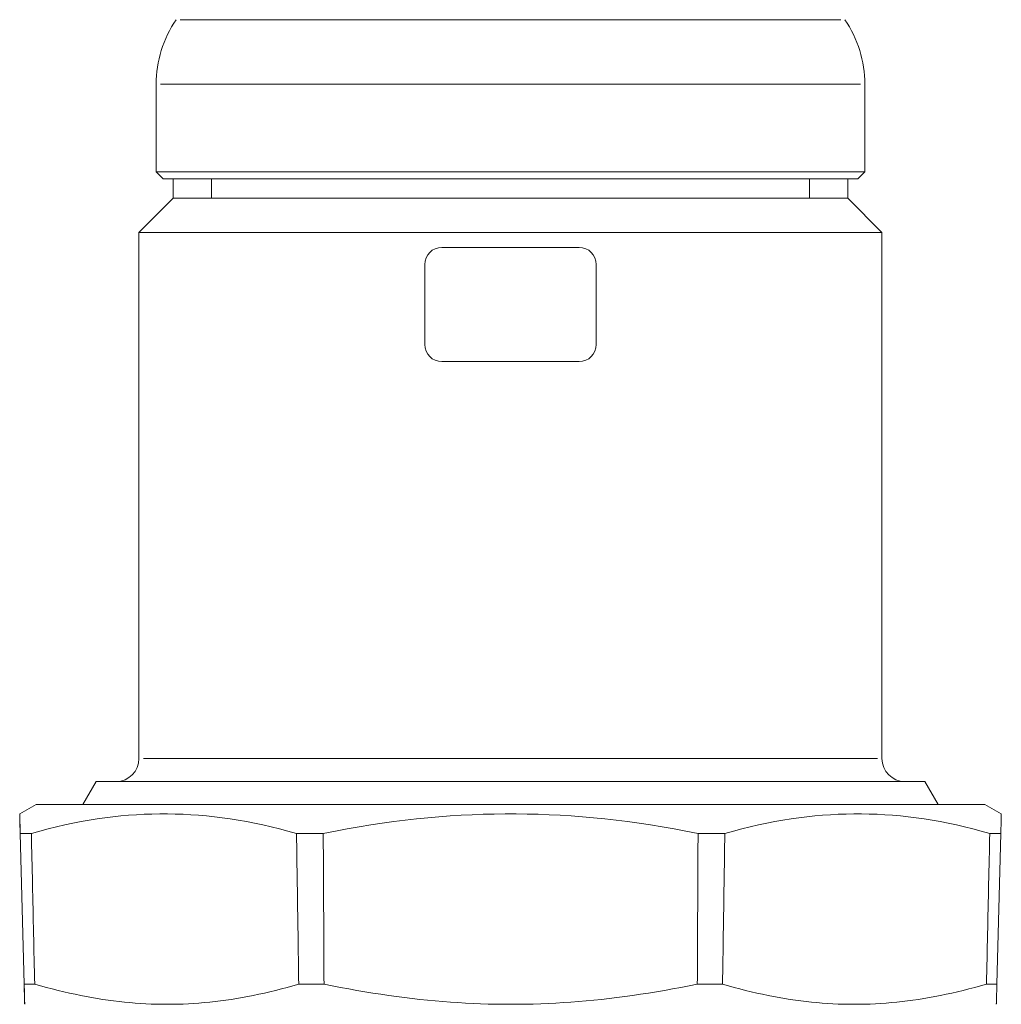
# Model space of a CAD drawing. Header units: millimetres. Extents: x -727 to 69715, y -15705 to 98123.
# Tile 155 of 256: x 38458 to 38544, y -9563 to -9477. Entities that reach past the tile are written whole.
import ezdxf

# ---------------------------------------------------------------- set-up
doc = ezdxf.new("R2010")
doc.units = ezdxf.units.MM
doc.layers.add('UT_ZARIZENI - ARMATURY', color=6, linetype='Continuous', lineweight=5)

msp = doc.modelspace()

# ---------------------------------------------------------------- linework, layer by layer
at = {"layer": 'UT_ZARIZENI - ARMATURY'}
for p, q in [((38529.798, -9476.764), (38472.018, -9476.764)), ((38469.908, -9482.415), (38469.908, -9490.091)), ((38470.29, -9482.415), (38531.526, -9482.415)), ((38531.908, -9482.415), (38531.908, -9490.091)), ((38469.908, -9490.091), (38531.908, -9490.091)), ((38470.508, -9490.691), (38469.908, -9490.091)), ((38470.508, -9490.691), (38531.308, -9490.691)), ((38471.408, -9490.691), (38471.408, -9492.391)), ((38474.741, -9490.691), (38474.741, -9492.391)), ((38527.075, -9492.391), (38527.075, -9490.691)), ((38530.408, -9490.691), (38530.408, -9492.391)), ((38531.308, -9490.691), (38531.908, -9490.091)), ((38471.408, -9492.391), (38468.408, -9495.391)), ((38471.408, -9492.391), (38530.408, -9492.391)), ((38471.408, -9492.391), (38530.408, -9492.391)), ((38530.408, -9492.391), (38533.408, -9495.391)), ((38468.408, -9495.391), (38533.408, -9495.391)), ((38468.408, -9495.391), (38468.408, -9541.441)), ((38533.408, -9495.391), (38533.408, -9541.441)), ((38494.908, -9496.691), (38500.908, -9496.691)), ((38500.908, -9496.691), (38506.908, -9496.691)), ((38493.408, -9505.191), (38493.408, -9498.191)), ((38508.408, -9505.191), (38508.408, -9498.191)), ((38494.908, -9506.691), (38500.908, -9506.691)), ((38500.908, -9506.691), (38506.908, -9506.691)), ((38468.808, -9541.441), (38533.008, -9541.441)), ((38464.658, -9543.441), (38463.503, -9545.441)), ((38464.658, -9543.441), (38537.158, -9543.441)), ((38537.158, -9543.441), (38538.313, -9545.441)), ((38459.408, -9545.441), (38457.972, -9546.271)), ((38459.408, -9545.441), (38542.408, -9545.441)), ((38542.408, -9545.441), (38543.845, -9546.271)), ((38457.972, -9546.272), (38457.971, -9546.272)), ((38457.971, -9546.272), (38457.971, -9546.285)), ((38457.971, -9546.285), (38457.972, -9546.309)), ((38457.972, -9546.285), (38457.972, -9546.272)), ((38457.973, -9546.309), (38457.972, -9546.285)), ((38457.972, -9546.309), (38457.972, -9546.346)), ((38457.972, -9546.346), (38457.973, -9546.395)), ((38457.975, -9546.346), (38457.973, -9546.309)), ((38457.973, -9546.395), (38457.975, -9546.456)), ((38457.976, -9546.395), (38457.975, -9546.346)), ((38457.975, -9546.456), (38457.976, -9546.53)), ((38457.978, -9546.456), (38457.976, -9546.395)), ((38457.976, -9546.53), (38457.978, -9546.617)), ((38457.98, -9546.53), (38457.978, -9546.456)), ((38457.978, -9546.617), (38457.98, -9546.716)), ((38457.983, -9546.617), (38457.98, -9546.53)), ((38457.98, -9546.716), (38457.983, -9546.829)), ((38457.986, -9546.716), (38457.983, -9546.617)), ((38457.989, -9546.829), (38457.986, -9546.716)), ((38464.739, -9546.716), (38464.041, -9546.829)), ((38465.432, -9546.617), (38464.739, -9546.716)), ((38466.123, -9546.53), (38465.432, -9546.617)), ((38466.81, -9546.456), (38466.123, -9546.53)), ((38467.494, -9546.395), (38466.81, -9546.456)), ((38468.177, -9546.346), (38467.494, -9546.395)), ((38468.858, -9546.309), (38468.177, -9546.346)), ((38469.538, -9546.285), (38468.858, -9546.309)), ((38470.218, -9546.272), (38469.538, -9546.285)), ((38470.898, -9546.272), (38470.218, -9546.272)), ((38471.578, -9546.285), (38470.898, -9546.272)), ((38472.259, -9546.309), (38471.578, -9546.285)), ((38472.941, -9546.346), (38472.259, -9546.309)), ((38473.626, -9546.395), (38472.941, -9546.346)), ((38474.313, -9546.456), (38473.626, -9546.395)), ((38475.002, -9546.53), (38474.313, -9546.456)), ((38475.696, -9546.617), (38475.002, -9546.53)), ((38476.393, -9546.716), (38475.696, -9546.617)), ((38477.095, -9546.829), (38476.393, -9546.716)), ((38492.684, -9546.716), (38491.695, -9546.829)), ((38493.668, -9546.617), (38492.684, -9546.716)), ((38494.646, -9546.53), (38493.668, -9546.617)), ((38495.619, -9546.456), (38494.646, -9546.53)), ((38496.589, -9546.395), (38495.619, -9546.456)), ((38497.555, -9546.346), (38496.589, -9546.395)), ((38498.519, -9546.309), (38497.555, -9546.346)), ((38499.481, -9546.285), (38498.519, -9546.309)), ((38500.442, -9546.272), (38499.481, -9546.285)), ((38501.403, -9546.272), (38500.442, -9546.272)), ((38502.364, -9546.285), (38501.403, -9546.272)), ((38503.326, -9546.309), (38502.364, -9546.285)), ((38504.29, -9546.346), (38503.326, -9546.309)), ((38505.257, -9546.395), (38504.29, -9546.346)), ((38506.226, -9546.456), (38505.257, -9546.395)), ((38507.2, -9546.53), (38506.226, -9546.456)), ((38508.178, -9546.617), (38507.2, -9546.53)), ((38509.161, -9546.716), (38508.178, -9546.617)), ((38510.151, -9546.829), (38509.161, -9546.716)), ((38525.448, -9546.716), (38524.746, -9546.829)), ((38526.145, -9546.617), (38525.448, -9546.716)), ((38526.837, -9546.53), (38526.145, -9546.617)), ((38527.527, -9546.456), (38526.837, -9546.53)), ((38528.213, -9546.395), (38527.527, -9546.456)), ((38528.897, -9546.346), (38528.213, -9546.395)), ((38529.579, -9546.309), (38528.897, -9546.346)), ((38530.26, -9546.285), (38529.579, -9546.309)), ((38530.94, -9546.272), (38530.26, -9546.285)), ((38531.619, -9546.272), (38530.94, -9546.272)), ((38532.298, -9546.285), (38531.619, -9546.272)), ((38532.977, -9546.309), (38532.298, -9546.285)), ((38533.658, -9546.346), (38532.977, -9546.309)), ((38534.34, -9546.395), (38533.658, -9546.346)), ((38535.024, -9546.456), (38534.34, -9546.395)), ((38535.711, -9546.53), (38535.024, -9546.456)), ((38536.401, -9546.617), (38535.711, -9546.53)), ((38537.094, -9546.716), (38536.401, -9546.617)), ((38537.792, -9546.829), (38537.094, -9546.716)), ((38543.836, -9546.691), (38543.835, -9546.765)), ((38543.838, -9546.624), (38543.836, -9546.691)), ((38543.839, -9546.562), (38543.838, -9546.624)), ((38543.84, -9546.507), (38543.839, -9546.562)), ((38543.842, -9546.457), (38543.84, -9546.507)), ((38543.843, -9546.376), (38543.842, -9546.413)), ((38543.842, -9546.413), (38543.842, -9546.457)), ((38543.844, -9546.344), (38543.843, -9546.376)), ((38543.845, -9546.297), (38543.844, -9546.317)), ((38543.844, -9546.317), (38543.844, -9546.344)), ((38543.845, -9546.271), (38543.845, -9546.274)), ((38543.845, -9546.274), (38543.845, -9546.283)), ((38543.845, -9546.283), (38543.845, -9546.297)), ((38457.983, -9546.829), (38457.986, -9546.954)), ((38457.986, -9546.954), (38457.989, -9547.092)), ((38457.993, -9546.954), (38457.989, -9546.829)), ((38457.989, -9547.092), (38457.993, -9547.244)), ((38457.997, -9547.092), (38457.993, -9546.954)), ((38457.993, -9547.244), (38457.997, -9547.41)), ((38458.001, -9547.244), (38457.997, -9547.092)), ((38457.997, -9547.41), (38458.001, -9547.59)), ((38458.006, -9547.41), (38458.001, -9547.244)), ((38458.011, -9547.59), (38458.006, -9547.41)), ((38461.197, -9547.41), (38460.47, -9547.59)), ((38461.917, -9547.244), (38461.197, -9547.41)), ((38462.63, -9547.092), (38461.917, -9547.244)), ((38463.338, -9546.954), (38462.63, -9547.092)), ((38464.041, -9546.829), (38463.338, -9546.954)), ((38477.803, -9546.954), (38477.095, -9546.829)), ((38478.515, -9547.092), (38477.803, -9546.954)), ((38479.235, -9547.244), (38478.515, -9547.092)), ((38479.96, -9547.41), (38479.235, -9547.244)), ((38480.694, -9547.59), (38479.96, -9547.41)), ((38487.66, -9547.41), (38486.627, -9547.59)), ((38488.682, -9547.244), (38487.66, -9547.41)), ((38489.694, -9547.092), (38488.682, -9547.244)), ((38490.698, -9546.954), (38489.694, -9547.092)), ((38491.695, -9546.829), (38490.698, -9546.954)), ((38511.147, -9546.954), (38510.151, -9546.829)), ((38512.151, -9547.092), (38511.147, -9546.954)), ((38513.164, -9547.244), (38512.151, -9547.092)), ((38514.186, -9547.41), (38513.164, -9547.244)), ((38515.218, -9547.59), (38514.186, -9547.41)), ((38521.883, -9547.41), (38521.15, -9547.59)), ((38522.608, -9547.244), (38521.883, -9547.41)), ((38523.327, -9547.092), (38522.608, -9547.244)), ((38524.039, -9546.954), (38523.327, -9547.092)), ((38524.746, -9546.829), (38524.039, -9546.954)), ((38538.494, -9546.954), (38537.792, -9546.829)), ((38539.201, -9547.092), (38538.494, -9546.954)), ((38539.914, -9547.244), (38539.201, -9547.092)), ((38540.633, -9547.41), (38539.914, -9547.244)), ((38541.36, -9547.59), (38540.633, -9547.41)), ((38543.815, -9547.578), (38543.812, -9547.709)), ((38543.818, -9547.454), (38543.815, -9547.578)), ((38543.821, -9547.336), (38543.818, -9547.454)), ((38543.824, -9547.225), (38543.821, -9547.336)), ((38543.826, -9547.121), (38543.824, -9547.225)), ((38543.829, -9547.022), (38543.826, -9547.121)), ((38543.831, -9546.93), (38543.829, -9547.022)), ((38543.833, -9546.844), (38543.831, -9546.93)), ((38543.835, -9546.765), (38543.833, -9546.844)), ((38458.001, -9547.59), (38458.006, -9547.784)), ((38458.006, -9547.784), (38458.011, -9547.992)), ((38458.016, -9547.784), (38458.011, -9547.59)), ((38458.356, -9561.167), (38458.011, -9547.992)), ((38458.022, -9547.992), (38458.016, -9547.784)), ((38458.022, -9547.992), (38458.994, -9547.992)), ((38458.022, -9547.992), (38458.367, -9561.167)), ((38459.736, -9547.784), (38458.994, -9547.992)), ((38458.994, -9547.992), (38459.006, -9548.542)), ((38460.47, -9547.59), (38459.736, -9547.784)), ((38481.435, -9547.784), (38480.694, -9547.59)), ((38482.186, -9547.992), (38481.435, -9547.784)), ((38482.186, -9547.992), (38484.529, -9547.992)), ((38482.194, -9548.542), (38482.186, -9547.992)), ((38485.584, -9547.784), (38484.529, -9547.992)), ((38484.529, -9547.992), (38484.532, -9548.542)), ((38486.627, -9547.59), (38485.584, -9547.784)), ((38516.261, -9547.784), (38515.218, -9547.59)), ((38517.316, -9547.992), (38516.261, -9547.784)), ((38517.316, -9547.992), (38517.314, -9548.542)), ((38517.316, -9547.992), (38519.659, -9547.992)), ((38519.651, -9548.542), (38519.659, -9547.992)), ((38520.409, -9547.784), (38519.659, -9547.992)), ((38521.15, -9547.59), (38520.409, -9547.784)), ((38542.093, -9547.784), (38541.36, -9547.59)), ((38542.835, -9547.992), (38542.093, -9547.784)), ((38542.823, -9548.542), (38542.835, -9547.992)), ((38542.835, -9547.992), (38543.805, -9547.992)), ((38543.46, -9561.167), (38543.805, -9547.992)), ((38543.809, -9547.847), (38543.805, -9547.992)), ((38543.812, -9547.709), (38543.809, -9547.847)), ((38459.006, -9548.542), (38459.018, -9549.092)), ((38459.018, -9549.092), (38459.03, -9549.642)), ((38482.202, -9549.092), (38482.194, -9548.542)), ((38482.211, -9549.642), (38482.202, -9549.092)), ((38484.532, -9548.542), (38484.534, -9549.092)), ((38484.534, -9549.092), (38484.537, -9549.642)), ((38517.311, -9549.092), (38517.308, -9549.642)), ((38517.314, -9548.542), (38517.311, -9549.092)), ((38519.634, -9549.642), (38519.643, -9549.092)), ((38519.643, -9549.092), (38519.651, -9548.542)), ((38542.799, -9549.642), (38542.811, -9549.092)), ((38542.811, -9549.092), (38542.823, -9548.542)), ((38459.03, -9549.642), (38459.042, -9550.191)), ((38482.219, -9550.191), (38482.211, -9549.642)), ((38484.537, -9549.642), (38484.54, -9550.191)), ((38517.308, -9549.642), (38517.306, -9550.191)), ((38519.626, -9550.191), (38519.634, -9549.642)), ((38542.787, -9550.191), (38542.799, -9549.642)), ((38459.042, -9550.191), (38459.054, -9550.741)), ((38459.054, -9550.741), (38459.066, -9551.291)), ((38482.227, -9550.741), (38482.219, -9550.191)), ((38482.235, -9551.291), (38482.227, -9550.741)), ((38484.54, -9550.191), (38484.542, -9550.741)), ((38484.542, -9550.741), (38484.545, -9551.291)), ((38517.303, -9550.741), (38517.3, -9551.291)), ((38517.306, -9550.191), (38517.303, -9550.741)), ((38519.609, -9551.291), (38519.618, -9550.741)), ((38519.618, -9550.741), (38519.626, -9550.191)), ((38542.763, -9551.291), (38542.775, -9550.741)), ((38542.775, -9550.741), (38542.787, -9550.191)), ((38459.066, -9551.291), (38459.078, -9551.84)), ((38459.078, -9551.84), (38459.09, -9552.389)), ((38482.244, -9551.84), (38482.235, -9551.291)), ((38482.252, -9552.389), (38482.244, -9551.84)), ((38484.545, -9551.291), (38484.548, -9551.84)), ((38484.548, -9551.84), (38484.55, -9552.389)), ((38517.298, -9551.84), (38517.295, -9552.389)), ((38517.3, -9551.291), (38517.298, -9551.84)), ((38519.593, -9552.389), (38519.601, -9551.84)), ((38519.601, -9551.84), (38519.609, -9551.291)), ((38542.739, -9552.389), (38542.751, -9551.84)), ((38542.751, -9551.84), (38542.763, -9551.291)), ((38459.09, -9552.389), (38459.102, -9552.939)), ((38482.26, -9552.939), (38482.252, -9552.389)), ((38484.55, -9552.389), (38484.553, -9552.939)), ((38517.295, -9552.389), (38517.292, -9552.939)), ((38519.584, -9552.939), (38519.593, -9552.389)), ((38542.727, -9552.939), (38542.739, -9552.389)), ((38459.102, -9552.939), (38459.114, -9553.488)), ((38459.114, -9553.488), (38459.126, -9554.037)), ((38482.269, -9553.488), (38482.26, -9552.939)), ((38482.277, -9554.037), (38482.269, -9553.488)), ((38484.553, -9552.939), (38484.556, -9553.488)), ((38484.556, -9553.488), (38484.558, -9554.037)), ((38517.29, -9553.488), (38517.287, -9554.037)), ((38517.292, -9552.939), (38517.29, -9553.488)), ((38519.568, -9554.037), (38519.576, -9553.488)), ((38519.576, -9553.488), (38519.584, -9552.939)), ((38542.703, -9554.037), (38542.715, -9553.488)), ((38542.715, -9553.488), (38542.727, -9552.939)), ((38459.126, -9554.037), (38459.138, -9554.586)), ((38482.285, -9554.586), (38482.277, -9554.037)), ((38484.558, -9554.037), (38484.561, -9554.586)), ((38517.287, -9554.037), (38517.284, -9554.586)), ((38519.56, -9554.586), (38519.568, -9554.037)), ((38542.691, -9554.586), (38542.703, -9554.037)), ((38459.138, -9554.586), (38459.15, -9555.135)), ((38459.15, -9555.135), (38459.162, -9555.684)), ((38482.293, -9555.135), (38482.285, -9554.586)), ((38482.302, -9555.684), (38482.293, -9555.135)), ((38484.561, -9554.586), (38484.564, -9555.135)), ((38484.564, -9555.135), (38484.566, -9555.684)), ((38517.282, -9555.135), (38517.279, -9555.684)), ((38517.284, -9554.586), (38517.282, -9555.135)), ((38519.543, -9555.684), (38519.551, -9555.135)), ((38519.551, -9555.135), (38519.56, -9554.586)), ((38542.667, -9555.684), (38542.679, -9555.135)), ((38542.679, -9555.135), (38542.691, -9554.586)), ((38459.162, -9555.684), (38459.174, -9556.233)), ((38482.31, -9556.233), (38482.302, -9555.684)), ((38484.566, -9555.684), (38484.569, -9556.233)), ((38517.279, -9555.684), (38517.276, -9556.233)), ((38519.535, -9556.233), (38519.543, -9555.684)), ((38542.655, -9556.233), (38542.667, -9555.684)), ((38459.174, -9556.233), (38459.186, -9556.781)), ((38459.186, -9556.781), (38459.198, -9557.33)), ((38482.318, -9556.781), (38482.31, -9556.233)), ((38482.327, -9557.33), (38482.318, -9556.781)), ((38484.569, -9556.233), (38484.572, -9556.781)), ((38484.572, -9556.781), (38484.574, -9557.33)), ((38517.274, -9556.781), (38517.271, -9557.33)), ((38517.276, -9556.233), (38517.274, -9556.781)), ((38519.518, -9557.33), (38519.526, -9556.781)), ((38519.526, -9556.781), (38519.535, -9556.233)), ((38542.63, -9557.33), (38542.643, -9556.781)), ((38542.643, -9556.781), (38542.655, -9556.233)), ((38459.198, -9557.33), (38459.21, -9557.878)), ((38459.21, -9557.878), (38459.222, -9558.427)), ((38482.335, -9557.878), (38482.327, -9557.33)), ((38482.343, -9558.427), (38482.335, -9557.878)), ((38484.574, -9557.33), (38484.577, -9557.878)), ((38484.577, -9557.878), (38484.579, -9558.427)), ((38517.268, -9557.878), (38517.266, -9558.427)), ((38517.271, -9557.33), (38517.268, -9557.878)), ((38519.502, -9558.427), (38519.51, -9557.878)), ((38519.51, -9557.878), (38519.518, -9557.33)), ((38542.606, -9558.427), (38542.618, -9557.878)), ((38542.618, -9557.878), (38542.63, -9557.33)), ((38459.222, -9558.427), (38459.234, -9558.975)), ((38482.351, -9558.975), (38482.343, -9558.427)), ((38484.579, -9558.427), (38484.582, -9558.975)), ((38517.266, -9558.427), (38517.263, -9558.975)), ((38519.493, -9558.975), (38519.502, -9558.427)), ((38542.594, -9558.975), (38542.606, -9558.427)), ((38459.234, -9558.975), (38459.246, -9559.523)), ((38459.246, -9559.523), (38459.258, -9560.071)), ((38482.36, -9559.523), (38482.351, -9558.975)), ((38482.368, -9560.071), (38482.36, -9559.523)), ((38484.582, -9558.975), (38484.585, -9559.523)), ((38484.585, -9559.523), (38484.587, -9560.071)), ((38517.26, -9559.523), (38517.258, -9560.071)), ((38517.263, -9558.975), (38517.26, -9559.523)), ((38519.477, -9560.071), (38519.485, -9559.523)), ((38519.485, -9559.523), (38519.493, -9558.975)), ((38542.57, -9560.071), (38542.582, -9559.523)), ((38542.582, -9559.523), (38542.594, -9558.975)), ((38459.258, -9560.071), (38459.271, -9560.619)), ((38482.376, -9560.619), (38482.368, -9560.071)), ((38484.587, -9560.071), (38484.59, -9560.619)), ((38517.258, -9560.071), (38517.255, -9560.619)), ((38519.469, -9560.619), (38519.477, -9560.071)), ((38542.558, -9560.619), (38542.57, -9560.071)), ((38458.36, -9561.317), (38458.356, -9561.167)), ((38458.364, -9561.459), (38458.36, -9561.317)), ((38459.283, -9561.167), (38458.367, -9561.167)), ((38458.367, -9561.167), (38458.371, -9561.317)), ((38458.371, -9561.317), (38458.374, -9561.459)), ((38459.271, -9560.619), (38459.283, -9561.167)), ((38459.283, -9561.167), (38459.8, -9561.317)), ((38459.8, -9561.317), (38460.312, -9561.459)), ((38481.873, -9561.317), (38481.366, -9561.459)), ((38482.384, -9561.167), (38481.873, -9561.317)), ((38482.384, -9561.167), (38482.376, -9560.619)), ((38482.384, -9561.167), (38484.593, -9561.167)), ((38484.59, -9560.619), (38484.593, -9561.167)), ((38485.32, -9561.317), (38484.593, -9561.167)), ((38486.041, -9561.459), (38485.32, -9561.317)), ((38516.525, -9561.317), (38515.804, -9561.459)), ((38517.252, -9561.167), (38516.525, -9561.317)), ((38517.255, -9560.619), (38517.252, -9561.167)), ((38517.252, -9561.167), (38519.46, -9561.167)), ((38519.46, -9561.167), (38519.469, -9560.619)), ((38519.971, -9561.317), (38519.46, -9561.167)), ((38520.478, -9561.459), (38519.971, -9561.317)), ((38541.517, -9561.459), (38542.029, -9561.317)), ((38542.029, -9561.317), (38542.546, -9561.167)), ((38542.546, -9561.167), (38542.558, -9560.619)), ((38543.46, -9561.167), (38542.546, -9561.167)), ((38543.452, -9561.459), (38543.456, -9561.317)), ((38543.456, -9561.317), (38543.46, -9561.167)), ((38458.368, -9561.595), (38458.364, -9561.459)), ((38458.372, -9561.723), (38458.368, -9561.595)), ((38458.375, -9561.845), (38458.372, -9561.723)), ((38458.374, -9561.459), (38458.378, -9561.595)), ((38458.378, -9561.959), (38458.375, -9561.845)), ((38458.378, -9561.595), (38458.381, -9561.723)), ((38458.381, -9562.067), (38458.378, -9561.959)), ((38458.381, -9561.723), (38458.384, -9561.845)), ((38458.384, -9562.169), (38458.381, -9562.067)), ((38458.384, -9561.845), (38458.386, -9561.959)), ((38458.387, -9562.264), (38458.384, -9562.169)), ((38458.386, -9561.959), (38458.389, -9562.067)), ((38458.389, -9562.067), (38458.391, -9562.169)), ((38458.391, -9562.169), (38458.394, -9562.264)), ((38460.312, -9561.459), (38460.821, -9561.595)), ((38460.821, -9561.595), (38461.325, -9561.723)), ((38461.325, -9561.723), (38461.825, -9561.845)), ((38461.825, -9561.845), (38462.322, -9561.959)), ((38462.322, -9561.959), (38462.815, -9562.067)), ((38462.815, -9562.067), (38463.305, -9562.169)), ((38463.305, -9562.169), (38463.792, -9562.264)), ((38478.399, -9562.169), (38477.915, -9562.264)), ((38478.885, -9562.067), (38478.399, -9562.169)), ((38479.374, -9561.959), (38478.885, -9562.067)), ((38479.867, -9561.845), (38479.374, -9561.959)), ((38480.363, -9561.723), (38479.867, -9561.845)), ((38480.862, -9561.595), (38480.363, -9561.723)), ((38481.366, -9561.459), (38480.862, -9561.595)), ((38486.756, -9561.595), (38486.041, -9561.459)), ((38487.465, -9561.723), (38486.756, -9561.595)), ((38488.169, -9561.845), (38487.465, -9561.723)), ((38488.869, -9561.959), (38488.169, -9561.845)), ((38489.563, -9562.067), (38488.869, -9561.959)), ((38490.254, -9562.169), (38489.563, -9562.067)), ((38490.94, -9562.264), (38490.254, -9562.169)), ((38511.592, -9562.169), (38510.906, -9562.264)), ((38512.282, -9562.067), (38511.592, -9562.169)), ((38512.977, -9561.959), (38512.282, -9562.067)), ((38513.676, -9561.845), (38512.977, -9561.959)), ((38514.38, -9561.723), (38513.676, -9561.845)), ((38515.089, -9561.595), (38514.38, -9561.723)), ((38515.804, -9561.459), (38515.089, -9561.595)), ((38520.981, -9561.595), (38520.478, -9561.459)), ((38521.48, -9561.723), (38520.981, -9561.595)), ((38521.976, -9561.845), (38521.48, -9561.723)), ((38522.468, -9561.959), (38521.976, -9561.845)), ((38522.957, -9562.067), (38522.468, -9561.959)), ((38523.443, -9562.169), (38522.957, -9562.067)), ((38523.926, -9562.264), (38523.443, -9562.169)), ((38538.04, -9562.264), (38538.526, -9562.169)), ((38538.526, -9562.169), (38539.016, -9562.067)), ((38539.016, -9562.067), (38539.509, -9561.959)), ((38539.509, -9561.959), (38540.005, -9561.845)), ((38540.005, -9561.845), (38540.505, -9561.723)), ((38540.505, -9561.723), (38541.009, -9561.595)), ((38541.009, -9561.595), (38541.517, -9561.459)), ((38543.429, -9562.263), (38543.432, -9562.168)), ((38543.432, -9562.168), (38543.435, -9562.067)), ((38543.435, -9562.067), (38543.438, -9561.959)), ((38543.438, -9561.959), (38543.441, -9561.844)), ((38543.441, -9561.844), (38543.445, -9561.723)), ((38543.445, -9561.723), (38543.448, -9561.594)), ((38543.448, -9561.594), (38543.452, -9561.459)), ((38458.389, -9562.352), (38458.387, -9562.264)), ((38458.392, -9562.434), (38458.389, -9562.352)), ((38458.394, -9562.51), (38458.392, -9562.434)), ((38458.394, -9562.264), (38458.396, -9562.352)), ((38458.396, -9562.579), (38458.394, -9562.51)), ((38458.396, -9562.352), (38458.398, -9562.434)), ((38458.398, -9562.642), (38458.396, -9562.579)), ((38458.398, -9562.434), (38458.399, -9562.51)), ((38458.4, -9562.7), (38458.398, -9562.642)), ((38458.399, -9562.51), (38458.401, -9562.579)), ((38458.401, -9562.751), (38458.4, -9562.7)), ((38458.401, -9562.579), (38458.402, -9562.642)), ((38458.403, -9562.795), (38458.401, -9562.751)), ((38458.402, -9562.642), (38458.404, -9562.7)), ((38458.404, -9562.834), (38458.403, -9562.795)), ((38458.404, -9562.7), (38458.405, -9562.751)), ((38458.405, -9562.867), (38458.404, -9562.834)), ((38458.405, -9562.751), (38458.406, -9562.795)), ((38458.406, -9562.894), (38458.405, -9562.867)), ((38458.406, -9562.795), (38458.407, -9562.834)), ((38458.407, -9562.915), (38458.406, -9562.894)), ((38458.407, -9562.834), (38458.407, -9562.867)), ((38458.407, -9562.867), (38458.408, -9562.894)), ((38458.407, -9562.93), (38458.407, -9562.915)), ((38458.408, -9562.938), (38458.407, -9562.93)), ((38458.408, -9562.894), (38458.408, -9562.915)), ((38458.408, -9562.915), (38458.408, -9562.93)), ((38458.408, -9562.93), (38458.408, -9562.938)), ((38458.408, -9562.938), (38458.408, -9562.941)), ((38458.408, -9562.941), (38458.408, -9562.938)), ((38463.792, -9562.264), (38464.277, -9562.352)), ((38464.277, -9562.352), (38464.758, -9562.434)), ((38464.758, -9562.434), (38465.238, -9562.51)), ((38465.238, -9562.51), (38465.715, -9562.579)), ((38465.715, -9562.579), (38466.19, -9562.642)), ((38466.19, -9562.642), (38466.663, -9562.7)), ((38466.663, -9562.7), (38467.134, -9562.751)), ((38467.134, -9562.751), (38467.604, -9562.795)), ((38467.604, -9562.795), (38468.073, -9562.834)), ((38468.073, -9562.834), (38468.54, -9562.867)), ((38468.54, -9562.867), (38469.007, -9562.894)), ((38469.007, -9562.894), (38469.472, -9562.915)), ((38469.472, -9562.915), (38469.937, -9562.93)), ((38469.937, -9562.93), (38470.402, -9562.938)), ((38470.402, -9562.938), (38470.866, -9562.941)), ((38471.331, -9562.938), (38470.866, -9562.941)), ((38471.795, -9562.93), (38471.331, -9562.938)), ((38472.259, -9562.915), (38471.795, -9562.93)), ((38472.724, -9562.894), (38472.259, -9562.915)), ((38473.19, -9562.867), (38472.724, -9562.894)), ((38473.656, -9562.834), (38473.19, -9562.867)), ((38474.123, -9562.795), (38473.656, -9562.834)), ((38474.591, -9562.751), (38474.123, -9562.795)), ((38475.061, -9562.7), (38474.591, -9562.751)), ((38475.532, -9562.642), (38475.061, -9562.7)), ((38476.005, -9562.579), (38475.532, -9562.642)), ((38476.479, -9562.51), (38476.005, -9562.579)), ((38476.956, -9562.434), (38476.479, -9562.51)), ((38477.434, -9562.352), (38476.956, -9562.434)), ((38477.915, -9562.264), (38477.434, -9562.352)), ((38491.622, -9562.352), (38490.94, -9562.264)), ((38492.301, -9562.434), (38491.622, -9562.352)), ((38492.976, -9562.51), (38492.301, -9562.434)), ((38493.649, -9562.579), (38492.976, -9562.51)), ((38494.319, -9562.642), (38493.649, -9562.579)), ((38494.986, -9562.7), (38494.319, -9562.642)), ((38495.651, -9562.751), (38494.986, -9562.7)), ((38496.314, -9562.795), (38495.651, -9562.751)), ((38496.976, -9562.834), (38496.314, -9562.795)), ((38497.636, -9562.867), (38496.976, -9562.834)), ((38498.295, -9562.894), (38497.636, -9562.867)), ((38498.953, -9562.915), (38498.295, -9562.894)), ((38499.61, -9562.93), (38498.953, -9562.915)), ((38500.266, -9562.938), (38499.61, -9562.93)), ((38500.923, -9562.941), (38500.266, -9562.938)), ((38501.579, -9562.938), (38500.923, -9562.941)), ((38502.236, -9562.93), (38501.579, -9562.938)), ((38502.893, -9562.915), (38502.236, -9562.93)), ((38503.551, -9562.894), (38502.893, -9562.915)), ((38504.209, -9562.867), (38503.551, -9562.894)), ((38504.869, -9562.834), (38504.209, -9562.867)), ((38505.531, -9562.795), (38504.869, -9562.834)), ((38506.194, -9562.751), (38505.531, -9562.795)), ((38506.859, -9562.7), (38506.194, -9562.751)), ((38507.526, -9562.642), (38506.859, -9562.7)), ((38508.196, -9562.579), (38507.526, -9562.642)), ((38508.869, -9562.51), (38508.196, -9562.579)), ((38509.544, -9562.434), (38508.869, -9562.51)), ((38510.223, -9562.352), (38509.544, -9562.434)), ((38510.906, -9562.264), (38510.223, -9562.352)), ((38524.407, -9562.352), (38523.926, -9562.264)), ((38524.885, -9562.434), (38524.407, -9562.352)), ((38525.361, -9562.51), (38524.885, -9562.434)), ((38525.836, -9562.579), (38525.361, -9562.51)), ((38526.308, -9562.642), (38525.836, -9562.579)), ((38526.779, -9562.7), (38526.308, -9562.642)), ((38527.248, -9562.751), (38526.779, -9562.7)), ((38527.716, -9562.795), (38527.248, -9562.751)), ((38528.183, -9562.834), (38527.716, -9562.795)), ((38528.649, -9562.867), (38528.183, -9562.834)), ((38529.114, -9562.894), (38528.649, -9562.867)), ((38529.578, -9562.915), (38529.114, -9562.894)), ((38530.043, -9562.93), (38529.578, -9562.915)), ((38530.506, -9562.938), (38530.043, -9562.93)), ((38530.97, -9562.941), (38530.506, -9562.938)), ((38530.97, -9562.941), (38531.434, -9562.938)), ((38531.434, -9562.938), (38531.899, -9562.93)), ((38531.899, -9562.93), (38532.363, -9562.915)), ((38532.363, -9562.915), (38532.829, -9562.894)), ((38532.829, -9562.894), (38533.295, -9562.867)), ((38533.295, -9562.867), (38533.762, -9562.834)), ((38533.762, -9562.834), (38534.23, -9562.795)), ((38534.23, -9562.795), (38534.7, -9562.751)), ((38534.7, -9562.751), (38535.171, -9562.7)), ((38535.171, -9562.7), (38535.644, -9562.642)), ((38535.644, -9562.642), (38536.119, -9562.579)), ((38536.119, -9562.579), (38536.595, -9562.51)), ((38536.595, -9562.51), (38537.074, -9562.434)), ((38537.074, -9562.434), (38537.556, -9562.352)), ((38537.556, -9562.352), (38538.04, -9562.264)), ((38543.408, -9562.938), (38543.409, -9562.929)), ((38543.408, -9562.941), (38543.408, -9562.938)), ((38543.409, -9562.914), (38543.41, -9562.893)), ((38543.409, -9562.929), (38543.409, -9562.914)), ((38543.41, -9562.893), (38543.411, -9562.866)), ((38543.411, -9562.866), (38543.412, -9562.834)), ((38543.412, -9562.834), (38543.413, -9562.795)), ((38543.413, -9562.795), (38543.415, -9562.75)), ((38543.415, -9562.75), (38543.416, -9562.699)), ((38543.416, -9562.699), (38543.418, -9562.642)), ((38543.418, -9562.642), (38543.42, -9562.578)), ((38543.42, -9562.578), (38543.422, -9562.509)), ((38543.422, -9562.509), (38543.424, -9562.433)), ((38543.424, -9562.433), (38543.427, -9562.351)), ((38543.427, -9562.351), (38543.429, -9562.263))]:
    msp.add_line(p, q, dxfattribs=at)
for centre, radius, start, end in [((38479.908, -9482.415), 10, 145.58849, 180), ((38521.908, -9482.415), 10, 0, 34.41151), ((38494.908, -9498.191), 1.5, 90, 180), ((38506.908, -9498.191), 1.5, 0, 90), ((38494.908, -9505.191), 1.5, 180, 270), ((38506.908, -9505.191), 1.5, 270, 0), ((38466.408, -9541.441), 2, 270, 0), ((38535.408, -9541.441), 2, 180, 270)]:
    msp.add_arc(centre, radius, start, end, dxfattribs=at)

doc.saveas('drawing.dxf')
